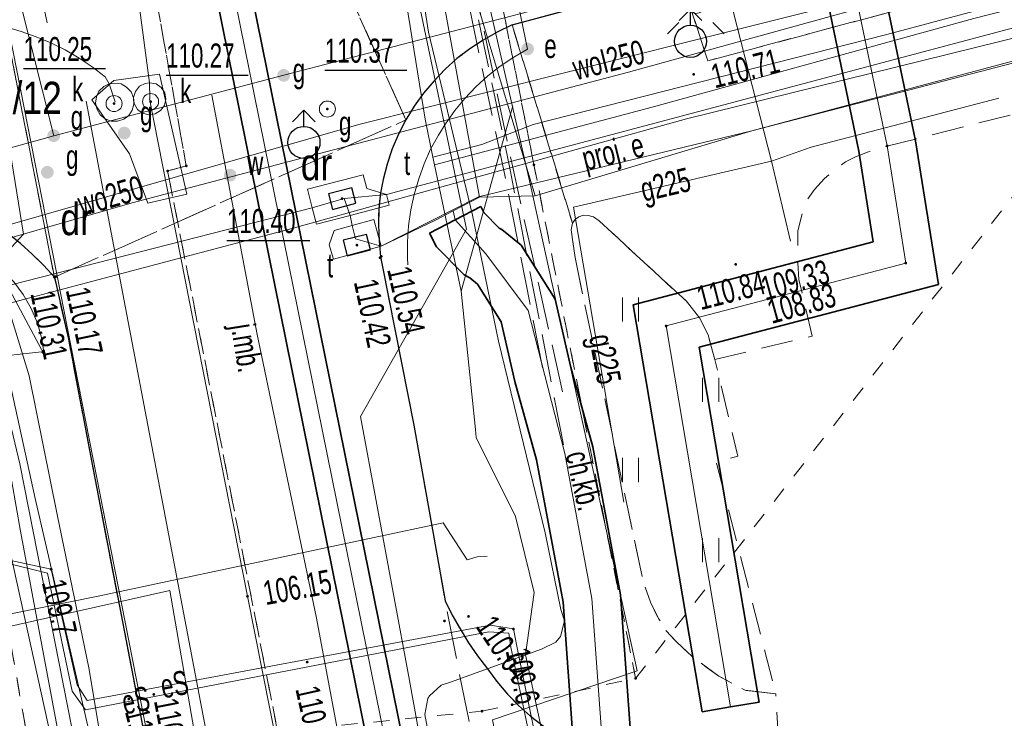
# Model space of a CAD drawing. Header units: metres. Extents: x 0 to 8432273, y 0 to 5705512.
# Tile 19 of 32: x 8403964 to 8403995, y 5705081 to 5705103. Entities that reach past the tile are written whole.
import ezdxf
from ezdxf.enums import TextEntityAlignment as Align

# ---------------------------------------------------------------- set-up
doc = ezdxf.new("R2010")
doc.units = ezdxf.units.M
doc.header["$MEASUREMENT"] = 0
for name, pattern in [('1.0_0.5', [1.5, 1, -0.5]), ('1.5_0.5', [2, 1.5, -0.5]), ('egug-500', [1, 0.5, -0.5])]:
    doc.linetypes.add(name, pattern=pattern)
doc.layers.get('0').update_dxf_attribs({"color": 250, "linetype": 'CONTINUOUS', "lineweight": 100})
for name, color, linetype in [('203-punkt graniczny', 7, 'CONTINUOUS'), ('210-oznaczenie konturu użytku gruntowego', 7, 'CONTINUOUS'), ('211-numer działki ewidencyjnej', 7, 'CONTINUOUS'), ('218-kontur użytku gruntowego', 7, 'CONTINUOUS'), ('chodnik', 7, 'CONTINUOUS'), ('chodnik-Atr17', 7, 'CONTINUOUS'), ('elektroenergetyczne urządzenie techniczne', 7, 'CONTINUOUS'), ('elektroenergetyczne urządzenie techniczne-Atr17', 7, 'CONTINUOUS'), ('hydrant', 7, 'CONTINUOUS'), ('jezdnia', 7, 'CONTINUOUS'), ('jezdnia-Atr17', 7, 'CONTINUOUS'), ('komora podziemna', 7, 'CONTINUOUS'), ('krawężnik', 7, 'CONTINUOUS'), ('latarnia', 7, 'CONTINUOUS'), ('obudowa ochronna przewodu', 7, 'CONTINUOUS'), ('pikieta sztuczna', 7, 'CONTINUOUS'), ('pikieta sztuczna-Atr2', 7, 'CONTINUOUS'), ('przewód ciepłowniczy', 7, 'CONTINUOUS'), ('przewód elektroenergetyczny podziemny', 7, 'CONTINUOUS'), ('przewód elektroenergetyczny podziemny - ob. projektowany', 7, 'CONTINUOUS'), ('przewód elektroenergetyczny podziemny - ob. projektowany-Atr1', 7, 'CONTINUOUS'), ('przewód elektroenergetyczny podziemny-Atr1', 7, 'CONTINUOUS'), ('przewód gazowy', 7, 'CONTINUOUS'), ('przewód gazowy-Atr1', 7, 'CONTINUOUS'), ('przewód kanalizacyjny', 7, 'CONTINUOUS'), ('przewód telekomunikacyjny podziemny', 7, 'CONTINUOUS'), ('przewód wodociągowy', 7, 'CONTINUOUS'), ('przewód wodociągowy-Atr1', 7, 'CONTINUOUS'), ('rzędna', 7, 'CONTINUOUS'), ('rzędna-Atr2', 7, 'CONTINUOUS'), ('rzędna-Atr3', 7, 'CONTINUOUS'), ('trawnik', 7, 'CONTINUOUS'), ('właz do komory lub kanału - okrągły', 7, 'CONTINUOUS'), ('właz do komory lub kanału - okrągły-Atr17', 7, 'CONTINUOUS'), ('właz do komory lub kanału - prostokątny', 7, 'CONTINUOUS'), ('właz do komory lub kanału - prostokątny-Atr17', 7, 'CONTINUOUS'), ('zasuwa lub zawór', 7, 'CONTINUOUS'), ('zasuwa lub zawór-Atr17', 7, 'CONTINUOUS')]:
    doc.layers.add(name, color=color, linetype=linetype)
doc.layers.add('PL_AR_01-MAPA dwg', color=7, linetype='CONTINUOUS', lineweight=15)
doc.styles.get("Standard").update_dxf_attribs({"font": 'arial.ttf', "width": 0.75})

# ---------------------------------------------------------------- blocks, each defined once
blk = doc.blocks.new('203')
at = {"linetype": 'Continuous', "lineweight": 0}
h = blk.add_hatch(color=0, dxfattribs=at)
edge = h.paths.add_edge_path()
edge.add_arc((0, 0), 0.045, 0, 360)
blk = doc.blocks.new('SUPWP')
at = {"color": 0, "linetype": 'Continuous'}
blk.add_lwpolyline([(-0.375, -0.25), (0.375, -0.25), (0.375, 0.25), (-0.375, 0.25)], close=True, dxfattribs=at)
blk = doc.blocks.new('PW01')
at = {"linetype": 'Continuous', "lineweight": 13}
h = blk.add_hatch(color=0, dxfattribs=at)
edge = h.paths.add_edge_path()
edge.add_arc((0, 0), 0.045, 0, 360)
blk = doc.blocks.new('US25')
at = {"linetype": 'Continuous', "lineweight": 0}
h = blk.add_hatch(color=0, dxfattribs=at)
edge = h.paths.add_edge_path()
edge.add_arc((0, 0), 0.2, 0, 360)
blk = doc.blocks.new('SUWH')
at = {"color": 0, "linetype": 'Continuous'}
for p in [(-0.354, 0.646), (0, 0.5), (0.354, 0.646)]:
    blk.add_line(p, (0, 1), dxfattribs=at)
blk.add_circle((0, 0), 0.5, dxfattribs=at)
blk = doc.blocks.new('US22')
at = {"color": 0, "linetype": 'Continuous', "lineweight": 13}
blk.add_circle((0, 0), 0.25, dxfattribs=at)
blk = doc.blocks.new('SM01')
at = {"color": 0, "linetype": 'Continuous', "lineweight": 13}
for p, q in [((-0.53, 0.531), (-0.883, 0.884)), ((0.531, 0.531), (0.884, 0.884)), ((-0.53, -0.53), (-0.883, -0.883)), ((0.531, -0.53), (0.884, -0.883))]:
    blk.add_line(p, q, dxfattribs=at)
blk.add_circle((0, 0), 0.25, dxfattribs=at)
blk = doc.blocks.new('TU04')
at = {"color": 0, "linetype": 'Continuous', "lineweight": 13}
for p, q in [((0, 0), (0, 0.75)), ((0.5, 0), (0.5, 0.75))]:
    blk.add_line(p, q, dxfattribs=at)
blk = doc.blocks.new('MDCP')
at = {"layer": '218-kontur użytku gruntowego', "color": 3, "linetype": 'egug-500', "lineweight": 18, "flags": 128}
for points in [[(8403964.903, 5705124.717), (8403969.673, 5705098.087)], [(8403969.673, 5705098.087), (8403964.903, 5705124.717)], [(8403980.513, 5705098.117), (8403976.623, 5705117.707)], [(8403976.623, 5705117.707), (8403980.513, 5705098.117)], [(8403969.673, 5705098.087), (8403969.093, 5705097.927)], [(8403969.093, 5705097.927), (8403969.673, 5705098.087)], [(8403983.683, 5705082.117), (8403980.513, 5705098.117)], [(8403980.513, 5705098.117), (8403983.683, 5705082.117)], [(8403969.093, 5705097.927), (8403972.523, 5705080.457)], [(8403972.523, 5705080.457), (8403969.093, 5705097.927)], [(8403983.683, 5705082.117), (8403995.943, 5705097.777)], [(8403964.823, 5705079.687), (8403962.663, 5705091.907)], [(8403962.663, 5705091.907), (8403964.823, 5705079.687)], [(8403979.833, 5705081.297), (8403983.683, 5705082.117)], [(8403978.893, 5705081.097), (8403979.833, 5705081.297)], [(8403972.523, 5705080.457), (8403978.893, 5705081.097)]]:
    blk.add_lwpolyline(points, dxfattribs=at)
at = {"layer": 'chodnik', "color": 7, "linetype": '1.0_0.5', "lineweight": 18, "flags": 128}
for points in [[(8404049.453, 5705120.167), (8404049.963, 5705121.077), (8404042.113, 5705118.957), (8404042.213, 5705118.577), (8404043.293, 5705117.957), (8404043.583, 5705116.817), (8403985.933, 5705101.357), (8403985.243, 5705103.477), (8403985.123, 5705103.907), (8403979.833, 5705102.477), (8403981.713, 5705096.297), (8403981.793, 5705096.417), (8403981.913, 5705096.497), (8403982.053, 5705096.547), (8403982.203, 5705096.537), (8403982.373, 5705096.497), (8403982.543, 5705096.377), (8403985.263, 5705093.867), (8403985.673, 5705093.347), (8403985.943, 5705092.817), (8403986.153, 5705092.057), (8403989.183, 5705092.777), (8403988.773, 5705094.547), (8403988.743, 5705095.067), (8403988.743, 5705095.507), (8403988.743, 5705096.067), (8403988.873, 5705096.597), (8403989.033, 5705097.037), (8403989.263, 5705097.347), (8403989.573, 5705097.697), (8403989.893, 5705097.957), (8403990.223, 5705098.207), (8403990.533, 5705098.367), (8403991.123, 5705098.597), (8404014.543, 5705104.527), (8404015.233, 5705104.557), (8404015.763, 5705104.507), (8404016.343, 5705104.167), (8404016.783, 5705103.657), (8404017.133, 5705103.207), (8404017.333, 5705102.847), (8404017.513, 5705102.037), (8404021.183, 5705102.937), (8404021.023, 5705103.647), (8404020.933, 5705104.137), (8404020.933, 5705104.637), (8404021.013, 5705105.127), (8404021.093, 5705105.377), (8404021.303, 5705105.827), (8404021.593, 5705106.237), (8404021.943, 5705106.597), (8404022.063, 5705106.687), (8404034.643, 5705110.057), (8404035.133, 5705109.957), (8404035.603, 5705109.767), (8404049.313, 5705118.107), (8404048.903, 5705119.477)], [(8403988.463, 5705074.077), (8403988.053, 5705081.637), (8403987.093, 5705081.747), (8403986.273, 5705082.187), (8403985.453, 5705082.787), (8403984.953, 5705083.257), (8403984.623, 5705083.617), (8403984.393, 5705083.987), (8403984.143, 5705084.497), (8403983.903, 5705085.197), (8403981.793, 5705095.227), (8403981.673, 5705096.097), (8403981.713, 5705096.297), (8403979.833, 5705102.477), (8403979.363, 5705102.257), (8403978.933, 5705102.007), (8403978.513, 5705101.737), (8403978.113, 5705101.427), (8403977.743, 5705101.097), (8403977.403, 5705100.737), (8403977.073, 5705100.347), (8403976.783, 5705099.947), (8403976.523, 5705099.517), (8403976.293, 5705099.077), (8403976.093, 5705098.617), (8403975.933, 5705098.137), (8403975.813, 5705097.657), (8403975.733, 5705097.247), (8403975.673, 5705096.747), (8403975.663, 5705096.247), (8403975.683, 5705095.747), (8403975.733, 5705095.257), (8403975.793, 5705094.937), (8403976.773, 5705090.007), (8403977.743, 5705084.537), (8403977.963, 5705084.087), (8403978.213, 5705083.657), (8403978.473, 5705083.227), (8403978.753, 5705082.817), (8403979.063, 5705082.417), (8403979.353, 5705082.017), (8403979.683, 5705081.627), (8403980.033, 5705081.277), (8403980.403, 5705080.937), (8403980.803, 5705080.637), (8403981.213, 5705080.357), (8403981.513, 5705080.187), (8403981.963, 5705079.967), (8403982.423, 5705079.777), (8403982.893, 5705079.617), (8403983.383, 5705079.487), (8403983.903, 5705079.397), (8403984.953, 5705078.847), (8403986.313, 5705077.567), (8403987.123, 5705076.577), (8403987.863, 5705075.407)], [(8403972.633, 5705053.537), (8403973.413, 5705054.177), (8403966.823, 5705088.357), (8403966.003, 5705092.687), (8403965.563, 5705094.617), (8403965.233, 5705094.987), (8403964.873, 5705095.337), (8403964.503, 5705095.667), (8403964.113, 5705095.977), (8403963.703, 5705096.267), (8403963.273, 5705096.527), (8403962.833, 5705096.757), (8403962.763, 5705096.797), (8403962.303, 5705096.997), (8403961.843, 5705097.177), (8403961.363, 5705097.317), (8403960.873, 5705097.437), (8403960.383, 5705097.537), (8403959.883, 5705097.597), (8403959.393, 5705097.627), (8403958.893, 5705097.627), (8403954.663, 5705096.377), (8403954.733, 5705096.097), (8403955.273, 5705093.737), (8403936.823, 5705089.027), (8403935.733, 5705087.357), (8403934.993, 5705085.637), (8403934.593, 5705083.877), (8403934.533, 5705082.337), (8403934.513, 5705081.877), (8403934.513, 5705081.347), (8403933.993, 5705064.357), (8403933.473, 5705047.357), (8403933.583, 5705045.597), (8403933.793, 5705043.587), (8403934.213, 5705043.257), (8403934.263, 5705043.197), (8403939.143, 5705042.117), (8403941.833, 5705040.777), (8403941.873, 5705040.837), (8403941.143, 5705042.427), (8403940.543, 5705043.157), (8403940.333, 5705043.457), (8403940.313, 5705043.447), (8403935.323, 5705044.577), (8403935.193, 5705045.907), (8403935.103, 5705047.077), (8403935.123, 5705047.767), (8403935.443, 5705059.437), (8403936.123, 5705080.117), (8403937.103, 5705082.597), (8403944.703, 5705084.537), (8403947.873, 5705085.477), (8403953.093, 5705083.547), (8403964.943, 5705079.717), (8403970.073, 5705053.007)]]:
    blk.add_lwpolyline(points, close=True, dxfattribs=at)
at = {"layer": 'jezdnia', "color": 7, "linetype": '1.5_0.5', "lineweight": 18, "flags": 128}
for points in [[(8403965.563, 5705094.617), (8403976.523, 5705099.517), (8403970.643, 5705112.557), (8403970.213, 5705113.007), (8403969.733, 5705113.687), (8403969.283, 5705114.587), (8403968.973, 5705115.597), (8403968.883, 5705116.187), (8403968.543, 5705118.077), (8403967.513, 5705123.807), (8403961.943, 5705154.487), (8403961.553, 5705156.677), (8403958.133, 5705174.857), (8403957.953, 5705175.887), (8403955.653, 5705188.807), (8403955.333, 5705190.547), (8403954.823, 5705193.577), (8403954.143, 5705197.297), (8403952.883, 5705204.227), (8403951.213, 5705213.277), (8403950.653, 5705216.297), (8403950.503, 5705217.117), (8403949.063, 5705225.237), (8403948.183, 5705230.227), (8403945.613, 5705244.197), (8403943.893, 5705253.717), (8403943.113, 5705258.067), (8403939.013, 5705276.357), (8403938.493, 5705278.387), (8403935.843, 5705288.767), (8403930.993, 5705307.917), (8403928.133, 5705319.627), (8403916.453, 5705336.627), (8403920.363, 5705321.307), (8403932.803, 5705273.437), (8403932.973, 5705272.617), (8403935.243, 5705261.087), (8403935.433, 5705260.507), (8403938.893, 5705241.557), (8403940.713, 5705231.597), (8403942.153, 5705223.597), (8403943.393, 5705217.197), (8403944.883, 5705209.047), (8403946.593, 5705199.967), (8403946.713, 5705198.977), (8403947.873, 5705192.437), (8403948.923, 5705186.837), (8403951.723, 5705171.227), (8403953.403, 5705161.767), (8403954.323, 5705156.687), (8403956.963, 5705141.827), (8403957.033, 5705141.547), (8403957.083, 5705141.047), (8403957.103, 5705140.547), (8403960.133, 5705123.227), (8403960.823, 5705120.417), (8403961.033, 5705119.337), (8403962.113, 5705114.397), (8403962.323, 5705112.987), (8403962.433, 5705111.557), (8403962.433, 5705110.727)], [(8403976.523, 5705099.517), (8403976.783, 5705099.947), (8403977.073, 5705100.347), (8403977.403, 5705100.737), (8403977.743, 5705101.097), (8403978.113, 5705101.427), (8403978.513, 5705101.737), (8403978.933, 5705102.007), (8403979.363, 5705102.257), (8403979.833, 5705102.477), (8403985.123, 5705103.907), (8403999.703, 5705107.847), (8404033.493, 5705126.087), (8404025.043, 5705123.867), (8403999.103, 5705117.057), (8403978.863, 5705111.807), (8403975.293, 5705110.887), (8403974.793, 5705110.867), (8403974.193, 5705110.897), (8403973.663, 5705110.967), (8403973.073, 5705111.117), (8403972.523, 5705111.317), (8403971.943, 5705111.597), (8403971.493, 5705111.857), (8403971.003, 5705112.227), (8403970.643, 5705112.557)], [(8403942.203, 5705093.317), (8403954.663, 5705096.377), (8403958.893, 5705097.627), (8403959.393, 5705097.627), (8403959.883, 5705097.597), (8403960.383, 5705097.537), (8403960.873, 5705097.437), (8403961.363, 5705097.317), (8403961.843, 5705097.177), (8403962.303, 5705096.997), (8403962.763, 5705096.797), (8403962.833, 5705096.757), (8403963.273, 5705096.527), (8403963.703, 5705096.267), (8403964.113, 5705095.977), (8403964.503, 5705095.667), (8403964.873, 5705095.337), (8403965.233, 5705094.987), (8403965.563, 5705094.617), (8403962.433, 5705110.727), (8403962.233, 5705109.847), (8403961.963, 5705109.087), (8403961.623, 5705108.477), (8403961.053, 5705107.807), (8403960.223, 5705107.207), (8403959.303, 5705106.777), (8403956.483, 5705106.047), (8403952.633, 5705105.037), (8403947.723, 5705103.757), (8403919.493, 5705096.387), (8403902.793, 5705092.147), (8403902.313, 5705092.017), (8403893.853, 5705089.837), (8403887.183, 5705088.087), (8403868.033, 5705083.077), (8403854.863, 5705079.697), (8403835.793, 5705074.777), (8403820.553, 5705070.807), (8403806.483, 5705067.127), (8403776.283, 5705059.507), (8403771.943, 5705058.277), (8403774.183, 5705049.337), (8403774.613, 5705049.587), (8403775.063, 5705049.817), (8403775.513, 5705050.037), (8403775.973, 5705050.227), (8403776.393, 5705050.387), (8403778.503, 5705050.937), (8403780.793, 5705051.557), (8403786.003, 5705052.877), (8403792.163, 5705054.497), (8403811.363, 5705059.457), (8403815.873, 5705060.527), (8403817.363, 5705060.907), (8403820.603, 5705061.857), (8403821.093, 5705061.937), (8403839.443, 5705066.577), (8403839.763, 5705066.707), (8403842.363, 5705067.547), (8403846.153, 5705068.517), (8403874.493, 5705075.837), (8403877.783, 5705076.747), (8403885.573, 5705078.677), (8403901.933, 5705082.897), (8403911.133, 5705085.347), (8403918.683, 5705087.267), (8403920.053, 5705087.587)], [(8403991.023, 5705001.867), (8403988.823, 5705011.437), (8403988.803, 5705011.837), (8403988.793, 5705012.337), (8403985.883, 5705026.867), (8403984.863, 5705036.857), (8403984.753, 5705037.897), (8403983.493, 5705050.907), (8403983.133, 5705054.767), (8403982.793, 5705057.887), (8403982.663, 5705058.897), (8403982.513, 5705059.917), (8403980.073, 5705072.757), (8403977.743, 5705084.537), (8403976.773, 5705090.007), (8403975.793, 5705094.937), (8403975.733, 5705095.257), (8403975.683, 5705095.747), (8403975.663, 5705096.247), (8403975.673, 5705096.747), (8403975.733, 5705097.247), (8403975.813, 5705097.657), (8403975.933, 5705098.137), (8403976.093, 5705098.617), (8403976.293, 5705099.077), (8403976.523, 5705099.517), (8403965.563, 5705094.617), (8403966.003, 5705092.687), (8403966.823, 5705088.357), (8403973.413, 5705054.177), (8403975.043, 5705046.107), (8403986.303, 5704986.767), (8403987.123, 5704982.487), (8403991.563, 5704959.237), (8403994.713, 5704942.947), (8403999.713, 5704917.207), (8404000.793, 5704911.197), (8404000.813, 5704910.697), (8404000.783, 5704910.197), (8404000.703, 5704909.707), (8404000.573, 5704909.227), (8404000.403, 5704908.757), (8404000.273, 5704908.477), (8404000.023, 5704908.047), (8403999.743, 5704907.637), (8403999.413, 5704907.257), (8403999.053, 5704906.907), (8403998.653, 5704906.607), (8403998.233, 5704906.337), (8403997.903, 5704906.167), (8404012.833, 5704910.607), (8404012.363, 5704910.707), (8404011.883, 5704910.827), (8404011.403, 5704910.977), (8404010.943, 5704911.157), (8404010.483, 5704911.367), (8404010.073, 5704911.587), (8404009.643, 5704911.837), (8404009.223, 5704912.117), (8404009.163, 5704912.167), (8404008.803, 5704912.517), (8404008.463, 5704912.887), (8404008.153, 5704913.277), (8404008.043, 5704913.437), (8404007.763, 5704913.847), (8404007.523, 5704914.287), (8404001.783, 5704943.887), (8404000.023, 5704952.997), (8403999.563, 5704955.337), (8403994.473, 5704982.007), (8403994.253, 5704983.167)]]:
    blk.add_lwpolyline(points, close=True, dxfattribs=at)
at = {"layer": 'komora podziemna', "color": 7, "linetype": 'Continuous', "lineweight": 18, "flags": 128}
for points in [[(8403966.733, 5705100.147), (8403967.413, 5705100.747), (8403968.843, 5705100.947), (8403969.693, 5705097.207), (8403968.473, 5705096.927), (8403967.903, 5705098.457)], [(8403967.333, 5705099.477), (8403967.143, 5705099.547), (8403966.993, 5705099.677), (8403966.893, 5705099.847), (8403966.843, 5705100.037), (8403966.873, 5705100.237), (8403966.953, 5705100.417), (8403967.103, 5705100.557), (8403967.273, 5705100.647), (8403967.443, 5705100.667), (8403967.643, 5705100.637), (8403967.813, 5705100.537), (8403967.953, 5705100.397), (8403968.033, 5705100.207), (8403968.043, 5705100.007), (8403967.993, 5705099.817), (8403967.883, 5705099.657), (8403967.723, 5705099.537), (8403967.533, 5705099.477)], [(8403968.533, 5705100.677), (8403968.733, 5705100.637), (8403968.893, 5705100.527), (8403969.003, 5705100.357), (8403969.033, 5705100.167), (8403968.993, 5705099.967), (8403968.873, 5705099.807), (8403968.703, 5705099.707), (8403968.503, 5705099.677), (8403968.313, 5705099.727), (8403968.153, 5705099.847), (8403968.053, 5705100.027), (8403968.033, 5705100.217), (8403968.093, 5705100.407), (8403968.213, 5705100.567), (8403968.393, 5705100.657)], [(8403976.003, 5705096.857), (8403974.783, 5705096.537), (8403973.733, 5705096.267), (8403973.603, 5705096.777), (8403973.453, 5705097.357), (8403975.193, 5705097.807), (8403975.303, 5705097.377), (8403975.913, 5705097.197)], [(8403975.753, 5705095.587), (8403974.263, 5705095.177), (8403974.133, 5705095.627), (8403974.283, 5705096.077), (8403974.843, 5705096.227), (8403975.523, 5705096.417)]]:
    blk.add_lwpolyline(points, close=True, dxfattribs=at)
at = {"layer": 'krawężnik', "color": 7, "linetype": 'Continuous', "lineweight": 25, "flags": 128}
for points in [[(8403979.833, 5705102.477), (8403985.123, 5705103.907), (8403999.703, 5705107.847)], [(8403979.833, 5705102.477), (8403979.363, 5705102.257), (8403978.933, 5705102.007), (8403978.513, 5705101.737), (8403978.113, 5705101.427), (8403977.743, 5705101.097), (8403977.403, 5705100.737), (8403977.073, 5705100.347), (8403976.783, 5705099.947), (8403976.523, 5705099.517)], [(8403976.523, 5705099.517), (8403976.293, 5705099.077), (8403976.093, 5705098.617), (8403975.933, 5705098.137), (8403975.813, 5705097.657), (8403975.733, 5705097.247), (8403975.673, 5705096.747), (8403975.663, 5705096.247), (8403975.683, 5705095.747), (8403975.733, 5705095.257), (8403975.793, 5705094.937), (8403976.773, 5705090.007), (8403977.743, 5705084.537), (8403977.963, 5705084.087), (8403978.213, 5705083.657), (8403978.473, 5705083.227), (8403978.753, 5705082.817), (8403979.063, 5705082.417), (8403979.353, 5705082.017), (8403979.683, 5705081.627), (8403980.033, 5705081.277), (8403980.403, 5705080.937), (8403980.803, 5705080.637)], [(8403965.563, 5705094.617), (8403965.233, 5705094.987), (8403964.873, 5705095.337), (8403964.503, 5705095.667), (8403964.113, 5705095.977), (8403963.703, 5705096.267), (8403963.273, 5705096.527), (8403962.833, 5705096.757), (8403962.763, 5705096.797), (8403962.303, 5705096.997), (8403961.843, 5705097.177), (8403961.363, 5705097.317), (8403960.873, 5705097.437), (8403960.383, 5705097.537), (8403959.883, 5705097.597), (8403959.393, 5705097.627), (8403958.893, 5705097.627), (8403954.663, 5705096.377), (8403942.203, 5705093.317), (8403920.053, 5705087.587), (8403918.683, 5705087.267), (8403911.133, 5705085.347)], [(8403965.563, 5705094.617), (8403966.003, 5705092.687), (8403966.823, 5705088.357), (8403973.413, 5705054.177), (8403975.043, 5705046.107), (8403986.303, 5704986.767), (8403987.123, 5704982.487), (8403991.563, 5704959.237), (8403994.713, 5704942.947), (8403999.713, 5704917.207), (8404000.793, 5704911.197), (8404000.813, 5704910.697), (8404000.783, 5704910.197), (8404000.703, 5704909.707), (8404000.573, 5704909.227), (8404000.403, 5704908.757), (8404000.273, 5704908.477), (8404000.023, 5704908.047), (8403999.743, 5704907.637), (8403999.413, 5704907.257), (8403999.053, 5704906.907), (8403998.653, 5704906.607), (8403998.233, 5704906.337), (8403997.903, 5704906.167)]]:
    blk.add_lwpolyline(points, dxfattribs=at)
at = {"layer": 'obudowa ochronna przewodu', "color": 7, "linetype": 'CONTINUOUS', "lineweight": 35}
for p, q in [((8403965.774, 5705127.207), (8403967.163, 5705129.705)), ((8403967.163, 5705129.705), (8403967.643, 5705129.437)), ((8403968.124, 5705129.17), (8403967.643, 5705129.437)), ((8403966.932, 5705127.028), (8403968.124, 5705129.17)), ((8403984.724, 5705033.787), (8403965.774, 5705127.207)), ((8403985.802, 5705034.007), (8403966.932, 5705127.028)), ((8403985.111, 5705126.102), (8403985.993, 5705126.277)), ((8403986.876, 5705126.453), (8403985.993, 5705126.277)), ((8403991.265, 5705104.376), (8403986.876, 5705126.453)), ((8403989.501, 5705104.018), (8403985.111, 5705126.102)), ((8403992.409, 5705098.869), (8403991.265, 5705104.376)), ((8403990.638, 5705098.545), (8403989.501, 5705104.018)), ((8403993.12, 5705094.394), (8403992.409, 5705098.869)), ((8403991.086, 5705095.721), (8403990.638, 5705098.545)), ((8403978.853, 5705096.82), (8403978.053, 5705096.407)), ((8403978.95, 5705096.632), (8403978.853, 5705096.82)), ((8403979.429, 5705096.145), (8403978.95, 5705096.632)), ((8403977.254, 5705095.994), (8403978.053, 5705096.407)), ((8403977.477, 5705095.563), (8403977.254, 5705095.994)), ((8403979.514, 5705096.1), (8403979.429, 5705096.145)), ((8403980.115, 5705095.613), (8403979.514, 5705096.1)), ((8403978.337, 5705094.689), (8403977.477, 5705095.563)), ((8403981.176, 5705093.929), (8403980.115, 5705095.613)), ((8403983.608, 5705093.759), (8403991.086, 5705095.721)), ((8403978.513, 5705094.595), (8403978.337, 5705094.689)), ((8403978.751, 5705094.402), (8403978.513, 5705094.595)), ((8403979.491, 5705093.226), (8403978.751, 5705094.402)), ((8403985.658, 5705092.436), (8403993.12, 5705094.394)), ((8403981.666, 5705091.809), (8403981.176, 5705093.929)), ((8403985.756, 5705081.077), (8403983.608, 5705093.759)), ((8403979.921, 5705091.366), (8403979.491, 5705093.226)), ((8403987.531, 5705081.378), (8403985.658, 5705092.436)), ((8403982.351, 5705089.33), (8403981.666, 5705091.809)), ((8403980.595, 5705088.925), (8403979.921, 5705091.366)), ((8403983.207, 5705084.723), (8403982.351, 5705089.33)), ((8403981.42, 5705084.492), (8403980.595, 5705088.925)), ((8403983.612, 5705079.233), (8403983.207, 5705084.723)), ((8403981.815, 5705079.122), (8403981.42, 5705084.492)), ((8403985.756, 5705081.077), (8403986.643, 5705081.227)), ((8403987.531, 5705081.378), (8403986.643, 5705081.227)), ((8403982.116, 5705073.221), (8403981.815, 5705079.122)), ((8403983.91, 5705073.394), (8403983.612, 5705079.233)), ((8403982.337, 5705071.675), (8403982.116, 5705073.221)), ((8403984.11, 5705071.999), (8403983.91, 5705073.394)), ((8403985.432, 5705066.073), (8403984.11, 5705071.999)), ((8403983.675, 5705065.682), (8403982.337, 5705071.675)), ((8403990.555, 5705042.826), (8403985.432, 5705066.073)), ((8403988.791, 5705042.468), (8403983.675, 5705065.682)), ((8403991.724, 5705036.511), (8403990.555, 5705042.826)), ((8403989.962, 5705036.144), (8403988.791, 5705042.468)), ((8403994.315, 5705025.357), (8403991.724, 5705036.511)), ((8403992.551, 5705024.997), (8403989.962, 5705036.144)), ((8403989.313, 5705016.925), (8403985.802, 5705034.007)), ((8403988.234, 5705016.71), (8403984.724, 5705033.787)), ((8403995.552, 5705018.338), (8403994.315, 5705025.357)), ((8403993.774, 5705018.057), (8403992.551, 5705024.997)), ((8403995.781, 5705016.704), (8403995.552, 5705018.338)), ((8403994.005, 5705016.411), (8403993.774, 5705018.057)), ((8403993.703, 5704988.552), (8403988.234, 5705016.71)), ((8403994.783, 5704988.762), (8403989.313, 5705016.925)), ((8403996.722, 5705011.779), (8403995.781, 5705016.704)), ((8403994.944, 5705011.496), (8403994.005, 5705016.411)), ((8403996.879, 5705010.546), (8403996.722, 5705011.779)), ((8403995.067, 5705010.528), (8403994.944, 5705011.496)), ((8403996.769, 5705009.523), (8403996.879, 5705010.546)), ((8403994.957, 5705009.512), (8403995.067, 5705010.528)), ((8403995.15, 5705007.919), (8403994.957, 5705009.512)), ((8403996.937, 5705008.135), (8403996.769, 5705009.523)), ((8403996.937, 5705008.135), (8403996.043, 5705008.027)), ((8403995.15, 5705007.919), (8403996.043, 5705008.027)), ((8403994.783, 5704988.762), (8403994.243, 5704988.657)), ((8403993.703, 5704988.552), (8403994.243, 5704988.657))]:
    blk.add_line(p, q, dxfattribs=at)
at = {"layer": 'przewód ciepłowniczy', "color": 212, "linetype": 'Continuous', "lineweight": 18, "flags": 128}
for points in [[(8403967.643, 5705129.437), (8403966.353, 5705127.117), (8403985.263, 5705033.897)], [(8403986.643, 5705081.227), (8403984.633, 5705093.097), (8403992.103, 5705095.057), (8403991.523, 5705098.707), (8403990.383, 5705104.197), (8403985.993, 5705126.277)]]:
    blk.add_lwpolyline(points, dxfattribs=at)
at = {"layer": 'przewód elektroenergetyczny podziemny', "color": 1, "linetype": 'Continuous', "lineweight": 18, "flags": 128}
for points in [[(8404045.293, 5705115.097), (8404031.473, 5705111.507), (8404020.993, 5705108.827), (8404012.273, 5705106.597), (8404001.453, 5705103.757), (8403998.363, 5705102.777), (8403985.263, 5705099.547), (8403973.003, 5705096.147), (8403961.213, 5705093.027), (8403944.513, 5705088.477), (8403933.033, 5705085.357), (8403922.193, 5705082.547), (8403908.393, 5705078.757), (8403904.833, 5705077.547), (8403895.233, 5705075.017), (8403894.723, 5705074.877), (8403894.203, 5705074.737), (8403889.973, 5705073.627), (8403870.053, 5705068.497), (8403849.933, 5705063.337), (8403833.603, 5705059.187), (8403817.663, 5705055.297), (8403800.253, 5705050.797)], [(8403977.363, 5705098.357), (8403978.893, 5705098.757), (8403980.493, 5705099.377), (8403991.513, 5705102.177), (8403998.323, 5705104.007), (8404005.093, 5705105.827), (8404019.043, 5705109.597), (8404033.883, 5705113.497), (8404050.743, 5705117.887)], [(8404146.683, 5705140.537), (8404140.893, 5705138.897), (8404121.923, 5705134.287), (8404088.183, 5705125.587), (8404054.963, 5705117.137), (8404051.573, 5705116.247), (8404041.493, 5705113.587), (8404021.363, 5705108.287), (8403987.303, 5705099.177), (8403980.553, 5705097.157)], [(8403972.693, 5705127.647), (8403975.633, 5705114.827), (8403976.333, 5705114.607), (8403976.713, 5705113.827), (8403978.413, 5705106.197), (8403980.403, 5705097.487), (8403983.733, 5705082.357), (8403979.223, 5705080.827), (8403982.333, 5705064.647), (8403984.543, 5705064.897), (8403986.463, 5705063.707), (8403989.983, 5705045.957), (8403991.463, 5705039.407), (8403992.293, 5705035.767), (8403994.423, 5705023.847), (8403997.083, 5705010.147), (8403999.373, 5704998.027), (8404001.403, 5704987.037), (8404004.283, 5704972.137), (8404006.323, 5704961.117), (8404008.203, 5704949.997), (8404010.513, 5704938.807), (8404021.923, 5704941.867)], [(8403975.773, 5705111.547), (8403977.223, 5705102.247), (8403978.593, 5705096.547), (8403979.403, 5705092.627), (8403980.863, 5705086.657), (8403981.353, 5705084.267), (8403981.463, 5705083.907), (8403981.343, 5705083.427), (8403981.193, 5705083.247), (8403980.753, 5705083.027), (8403977.913, 5705081.997), (8403977.623, 5705081.907), (8403977.253, 5705081.577), (8403977.203, 5705081.487), (8403977.113, 5705080.997), (8403980.413, 5705063.317)], [(8403972.543, 5705123.727), (8403973.653, 5705119.547), (8403974.923, 5705112.787), (8403976.413, 5705103.917), (8403977.123, 5705099.537), (8403977.363, 5705098.357), (8403977.413, 5705098.117), (8403978.243, 5705094.187)], [(8403977.413, 5705098.117), (8403984.193, 5705099.917), (8403994.223, 5705102.677), (8403999.083, 5705103.927), (8404001.603, 5705104.567), (8404011.563, 5705107.277), (8404020.343, 5705109.617), (8404023.243, 5705110.387), (8404041.013, 5705115.057), (8404052.133, 5705117.967), (8404068.963, 5705122.437), (8404071.743, 5705119.937)], [(8403977.413, 5705098.117), (8403984.193, 5705099.917), (8403994.223, 5705102.677), (8403999.083, 5705103.927), (8404001.603, 5705104.567), (8404011.563, 5705107.277), (8404020.343, 5705109.617), (8404023.243, 5705110.387), (8404041.013, 5705115.057), (8404052.133, 5705117.967), (8404068.963, 5705122.437), (8404071.743, 5705119.937)], [(8403960.203, 5705117.087), (8403961.033, 5705110.797), (8403961.033, 5705108.227), (8403963.343, 5705095.747), (8403965.243, 5705092.207)], [(8403978.813, 5705097.107), (8403976.913, 5705107.477), (8403975.723, 5705114.207), (8403975.343, 5705114.427)], [(8403980.553, 5705097.157), (8403975.343, 5705114.427)], [(8403961.783, 5705113.107), (8403963.183, 5705104.657), (8403964.603, 5705095.957), (8403963.143, 5705094.387)], [(8403962.123, 5705095.257), (8403967.993, 5705096.937), (8403983.463, 5705101.007), (8403994.223, 5705103.987), (8404005.703, 5705107.027), (8404020.083, 5705110.997), (8404026.043, 5705112.607)], [(8403978.083, 5705112.507), (8403980.313, 5705101.727)], [(8403975.343, 5705112.007), (8403976.893, 5705103.327), (8403978.413, 5705096.117), (8403975.103, 5705090.277), (8403976.633, 5705082.047), (8403978.533, 5705071.517), (8403979.993, 5705063.167), (8403981.413, 5705056.257), (8403987.383, 5705051.417), (8403987.503, 5705051.367), (8403987.783, 5705051.227)], [(8403980.313, 5705101.727), (8403979.883, 5705101.477), (8403979.463, 5705101.197), (8403979.073, 5705100.887), (8403978.703, 5705100.547), (8403978.363, 5705100.187), (8403978.043, 5705099.807), (8403977.753, 5705099.397), (8403977.533, 5705099.047), (8403977.293, 5705098.607), (8403977.093, 5705098.147), (8403976.923, 5705097.677), (8403976.783, 5705097.197), (8403976.673, 5705096.717), (8403976.603, 5705096.217), (8403976.573, 5705095.717), (8403976.573, 5705095.217), (8403976.583, 5705095.007)], [(8403979.853, 5705099.957), (8403978.243, 5705094.187), (8403978.693, 5705089.867), (8403978.713, 5705089.627), (8403979.933, 5705087.157), (8403980.523, 5705084.797), (8403980.253, 5705082.847), (8403984.153, 5705064.727), (8403986.563, 5705051.827), (8403987.303, 5705045.927), (8403988.013, 5705042.987), (8403988.373, 5705040.347), (8403989.933, 5705033.887), (8403992.163, 5705024.367), (8403992.683, 5705019.877), (8403994.523, 5705008.997), (8403996.243, 5704998.077), (8403999.153, 5704986.707), (8404000.593, 5704979.377)], [(8403978.813, 5705097.107), (8403977.993, 5705096.687), (8403977.443, 5705096.397), (8403975.753, 5705095.587)], [(8403980.553, 5705097.157), (8403978.813, 5705097.107)], [(8403902.223, 5705081.917), (8403913.423, 5705084.757), (8403920.973, 5705086.717), (8403930.253, 5705089.047), (8403934.393, 5705090.127), (8403936.063, 5705090.557), (8403949.553, 5705093.997), (8403955.163, 5705095.437), (8403956.773, 5705095.857), (8403961.243, 5705096.877), (8403961.653, 5705096.967), (8403963.143, 5705094.387), (8403964.483, 5705088.807), (8403967.063, 5705075.727), (8403969.003, 5705066.407), (8403965.883, 5705065.877), (8403966.153, 5705064.377)], [(8403996.043, 5705008.027), (8403995.963, 5705010.547), (8403995.823, 5705011.577), (8403994.663, 5705018.197), (8403993.433, 5705025.177), (8403990.843, 5705036.327), (8403989.673, 5705042.647), (8403987.783, 5705051.227), (8403984.553, 5705065.877), (8403983.223, 5705071.837), (8403983.013, 5705073.307), (8403982.843, 5705077.157), (8403982.713, 5705079.177), (8403982.313, 5705084.607), (8403981.473, 5705089.127), (8403980.333, 5705093.577), (8403979.013, 5705095.347), (8403978.053, 5705096.407), (8403977.993, 5705096.687)], [(8403965.243, 5705092.207), (8403965.173, 5705092.697), (8403965.033, 5705093.187), (8403964.843, 5705093.647), (8403964.593, 5705094.077), (8403964.303, 5705094.477), (8403963.953, 5705094.837), (8403963.563, 5705095.157), (8403963.143, 5705095.417), (8403963.013, 5705095.487), (8403962.553, 5705095.687), (8403962.073, 5705095.817), (8403961.583, 5705095.897), (8403961.083, 5705095.917), (8403960.583, 5705095.867), (8403960.093, 5705095.757), (8403959.623, 5705095.597), (8403959.453, 5705095.517)], [(8403944.683, 5705093.117), (8403948.073, 5705094.197), (8403949.153, 5705094.437), (8403950.263, 5705094.227), (8403952.063, 5705093.117), (8403952.663, 5705093.037), (8403954.113, 5705093.067), (8403956.733, 5705093.717), (8403958.143, 5705094.047), (8403960.363, 5705094.977), (8403962.123, 5705095.257), (8403963.003, 5705095.037), (8403964.083, 5705093.727), (8403964.243, 5705093.277), (8403964.773, 5705091.547), (8403965.663, 5705087.167), (8403966.633, 5705082.447), (8403966.993, 5705080.337), (8403968.233, 5705074.437), (8403969.673, 5705067.857)], [(8403963.013, 5705095.487), (8403963.913, 5705092.527), (8403964.963, 5705087.727), (8403966.673, 5705080.357), (8403968.103, 5705073.757), (8403969.983, 5705063.697), (8403971.993, 5705053.127), (8403974.373, 5705039.527), (8403975.483, 5705034.037), (8403977.393, 5705022.817), (8403980.103, 5705009.997), (8403982.133, 5704998.657), (8403984.243, 5704987.517), (8403984.843, 5704985.207), (8403986.643, 5704975.497), (8403988.953, 5704962.697), (8403990.733, 5704953.517), (8403990.363, 5704953.117), (8403989.583, 5704952.917), (8403988.573, 5704953.677)], [(8403966.243, 5705064.377), (8403965.933, 5705066.037), (8403968.233, 5705066.517), (8403966.143, 5705077.987), (8403964.503, 5705086.707), (8403963.143, 5705094.387)], [(8403964.063, 5705085.817), (8403965.463, 5705085.517), (8403966.273, 5705081.917), (8403966.583, 5705081.427), (8403979.143, 5705083.777), (8403979.873, 5705083.657), (8403979.983, 5705083.117), (8403982.193, 5705072.327), (8403983.033, 5705068.337)], [(8403964.133, 5705085.697), (8403965.353, 5705085.397), (8403966.113, 5705081.717), (8403966.533, 5705081.137), (8403979.103, 5705083.567), (8403979.733, 5705083.527), (8403979.793, 5705083.087), (8403982.043, 5705072.357), (8403982.743, 5705068.337)]]:
    blk.add_lwpolyline(points, dxfattribs=at)
at = {"layer": 'przewód elektroenergetyczny podziemny - ob. projektowany', "color": 1, "linetype": '1.5_0.5', "lineweight": 18, "flags": 128}
for points in [[(8403981.433, 5705089.397), (8403979.783, 5705097.907), (8403975.153, 5705119.887), (8403973.903, 5705125.807), (8403970.603, 5705144.227), (8403970.263, 5705144.547), (8403955.673, 5705142.227), (8403955.573, 5705142.267), (8403954.693, 5705146.417), (8403954.333, 5705146.877), (8403954.173, 5705147.627)], [(8403981.403, 5705091.047), (8403979.883, 5705097.897), (8403975.253, 5705119.867), (8403974.003, 5705125.827), (8403970.693, 5705144.267), (8403970.293, 5705144.657), (8403955.683, 5705142.327), (8403955.663, 5705142.337), (8403955.223, 5705144.577), (8403955.233, 5705146.037), (8403955.093, 5705146.957)], [(8403980.783, 5705091.807), (8403979.603, 5705097.797), (8403974.953, 5705119.857), (8403973.713, 5705125.787), (8403970.413, 5705144.117), (8403970.203, 5705144.337), (8403955.653, 5705142.017), (8403955.413, 5705142.117), (8403954.943, 5705143.757)]]:
    blk.add_lwpolyline(points, dxfattribs=at)
at = {"layer": 'przewód gazowy', "color": 52, "linetype": 'Continuous', "lineweight": 18, "flags": 128}
for points in [[(8403972.713, 5705100.907), (8404007.243, 5705109.947), (8404139.543, 5705144.957), (8404171.483, 5705153.027), (8404215.553, 5705164.617), (8404240.553, 5705171.037), (8404299.973, 5705186.957), (8404327.713, 5705194.467)], [(8403987.913, 5705098.237), (8403980.533, 5705127.137), (8404045.773, 5705142.997), (8404044.863, 5705149.317)], [(8403965.343, 5705102.547), (8403960.573, 5705125.207)], [(8403965.543, 5705099.027), (8403964.143, 5705104.597), (8403962.793, 5705111.717), (8403961.413, 5705120.367), (8403960.573, 5705125.207)], [(8403973.853, 5705057.857), (8403969.163, 5705084.857), (8403958.583, 5705082.487), (8403951.343, 5705116.017)], [(8403963.253, 5705106.827), (8403975.343, 5705045.317)], [(8403972.713, 5705100.907), (8403965.543, 5705099.027)], [(8403995.003, 5705100.197), (8403989.153, 5705098.667)], [(8403966.553, 5705100.107), (8403974.543, 5705058.147), (8403976.423, 5705048.247), (8403979.653, 5705031.187)], [(8403955.273, 5705096.177), (8403965.543, 5705099.027)], [(8403987.913, 5705098.237), (8403989.153, 5705098.667)], [(8403987.913, 5705098.237), (8403981.743, 5705096.797), (8403983.313, 5705087.607)], [(8403988.513, 5705095.737), (8403987.913, 5705098.237)], [(8403849.253, 5705070.457), (8403849.633, 5705070.577), (8403878.553, 5705078.017), (8403884.023, 5705079.437), (8403949.203, 5705096.137), (8403955.373, 5705095.707), (8403956.423, 5705091.947), (8403958.293, 5705082.937), (8403966.923, 5705084.677), (8403977.683, 5705086.967), (8403978.433, 5705085.807), (8403978.743, 5705085.907), (8403979.053, 5705085.917)]]:
    blk.add_lwpolyline(points, dxfattribs=at)
at = {"layer": 'przewód kanalizacyjny', "color": 34, "linetype": 'Continuous', "lineweight": 18, "flags": 128}
for points in [[(8403968.543, 5705100.187), (8403968.533, 5705100.677), (8403967.543, 5705108.097), (8403967.143, 5705110.477)], [(8403930.803, 5705094.927), (8403949.683, 5705099.657), (8403961.313, 5705102.567), (8403961.813, 5705102.607), (8403962.313, 5705102.617), (8403962.813, 5705102.597), (8403963.313, 5705102.547), (8403963.803, 5705102.457), (8403964.293, 5705102.347), (8403964.523, 5705102.277), (8403964.993, 5705102.107), (8403965.453, 5705101.917), (8403965.903, 5705101.697), (8403966.333, 5705101.447), (8403966.743, 5705101.167), (8403967.143, 5705100.857), (8403967.273, 5705100.647), (8403967.453, 5705100.077)], [(8403968.533, 5705100.177), (8403971.583, 5705084.677), (8403973.473, 5705075.147)]]:
    blk.add_lwpolyline(points, dxfattribs=at)
at = {"layer": 'przewód telekomunikacyjny podziemny', "color": 30, "linetype": 'Continuous', "lineweight": 18, "flags": 128}
for points in [[(8403974.953, 5705095.817), (8403975.753, 5705095.587), (8403978.783, 5705097.117), (8403987.303, 5705099.177), (8404146.683, 5705140.537), (8404147.233, 5705143.797), (8404177.253, 5705152.177)], [(8403974.593, 5705097.067), (8403975.913, 5705097.197), (8403998.593, 5705103.217), (8404000.123, 5705103.357)], [(8403974.593, 5705097.067), (8403973.603, 5705096.777), (8403962.423, 5705093.927), (8403961.163, 5705094.107)], [(8403974.953, 5705095.817), (8403974.843, 5705096.227), (8403974.783, 5705096.537), (8403974.593, 5705097.067)], [(8403964.243, 5705093.277), (8403964.773, 5705091.547), (8403965.663, 5705087.167), (8403966.633, 5705082.447), (8403966.993, 5705080.337), (8403968.233, 5705074.437), (8403969.673, 5705067.857)], [(8403965.683, 5705079.257), (8403962.473, 5705093.807), (8403961.163, 5705094.107)], [(8403965.243, 5705092.207), (8403965.163, 5705092.287), (8403962.293, 5705091.977), (8403961.593, 5705093.557), (8403961.273, 5705094.087)]]:
    blk.add_lwpolyline(points, dxfattribs=at)
at = {"layer": 'przewód wodociągowy', "color": 5, "linetype": 'Continuous', "lineweight": 18, "flags": 128}
for points in [[(8403985.393, 5705101.967), (8403992.003, 5705103.637), (8404000.043, 5705105.667), (8404000.993, 5705105.907)], [(8403975.053, 5705099.377), (8403985.393, 5705101.967)], [(8404009.083, 5704905.627), (8404006.633, 5704917.727), (8403995.023, 5704975.567), (8403987.693, 5705013.457), (8403983.223, 5705036.567), (8403980.253, 5705050.827), (8403976.263, 5705070.547), (8403973.723, 5705084.047), (8403971.883, 5705092.827), (8403970.473, 5705100.287)], [(8403959.573, 5705094.937), (8403975.053, 5705099.377)]]:
    blk.add_lwpolyline(points, dxfattribs=at)
at = {"layer": 'rzędna-Atr2', "color": 34, "flags": 128}
for points in [[(8403964.603, 5705101.117), (8403967.159, 5705101.117)], [(8403969.043, 5705100.917), (8403971.604, 5705100.917)]]:
    blk.add_lwpolyline(points, dxfattribs=at)
at = {"layer": 'rzędna-Atr2', "color": 52, "flags": 128}
blk.add_lwpolyline([(8403973.993, 5705101.067), (8403976.554, 5705101.067)], dxfattribs=at)
at = {"layer": 'rzędna-Atr2', "color": 30, "flags": 128}
blk.add_lwpolyline([(8403970.943, 5705095.757), (8403973.526, 5705095.757)], dxfattribs=at)
at = {"layer": 'trawnik', "color": 7, "linetype": '1.0_0.5', "lineweight": 18, "flags": 128}
for points in [[(8403985.243, 5705103.477), (8403985.933, 5705101.357), (8404043.583, 5705116.817), (8404043.293, 5705117.957), (8404042.213, 5705118.577), (8404023.873, 5705113.607)], [(8403981.793, 5705095.227), (8403983.903, 5705085.197), (8403984.143, 5705084.497), (8403984.393, 5705083.987), (8403984.623, 5705083.617), (8403984.953, 5705083.257), (8403985.453, 5705082.787), (8403986.273, 5705082.187), (8403987.093, 5705081.747), (8403988.053, 5705081.637), (8403986.193, 5705088.857), (8403986.873, 5705089.037), (8403986.153, 5705092.057), (8403985.943, 5705092.817), (8403985.673, 5705093.347), (8403985.263, 5705093.867), (8403982.543, 5705096.377), (8403982.373, 5705096.497), (8403982.203, 5705096.537), (8403982.053, 5705096.547), (8403981.913, 5705096.497), (8403981.793, 5705096.417), (8403981.713, 5705096.297), (8403981.673, 5705096.097)]]:
    blk.add_lwpolyline(points, close=True, dxfattribs=at)
at = {"layer": '203-punkt graniczny', "color": 7, "linetype": 'Continuous', "lineweight": 18}
for p in [(8403969.673, 5705098.087), (8403980.513, 5705098.117), (8403969.093, 5705097.927), (8403983.683, 5705082.117), (8403978.893, 5705081.097), (8403979.833, 5705081.297)]:
    blk.add_blockref('203', p, dxfattribs=at)
at = {"layer": 'elektroenergetyczne urządzenie techniczne', "color": 1, "linetype": 'Continuous', "lineweight": 18}
blk.add_blockref('US25', (8403980.313, 5705101.727), dxfattribs=at)
at = {"layer": 'hydrant', "color": 5, "linetype": 'Continuous', "lineweight": 18}
for p in [(8403985.393, 5705101.967), (8403973.343, 5705098.817)]:
    blk.add_blockref('SUWH', p, dxfattribs=at)
at = {"layer": 'latarnia', "color": 7, "linetype": 'Continuous', "lineweight": 18}
blk.add_blockref('SM01', (8403985.563, 5705103.087), dxfattribs=at)
at = {"layer": 'pikieta sztuczna', "color": 7, "linetype": 'Continuous', "lineweight": 13}
for p in [(8403985.493, 5705100.937), (8403975.713, 5705095.227), (8403975.753, 5705095.267), (8403986.803, 5705095.017), (8403965.563, 5705094.617), (8403965.613, 5705094.637), (8403977.723, 5705083.907), (8403978.473, 5705084.047), (8403973.443, 5705082.627), (8403967.883, 5705081.477), (8403968.663, 5705081.617)]:
    blk.add_blockref('PW01', p, dxfattribs=at)
at = {"layer": 'rzędna', "color": 34, "linetype": 'Continuous', "lineweight": 18}
for p in [(8403967.423, 5705100.027), (8403968.563, 5705100.087), (8403971.583, 5705084.677)]:
    blk.add_blockref('PW01', p, dxfattribs=at)
at = {"layer": 'rzędna', "color": 52, "linetype": 'Continuous', "lineweight": 18}
blk.add_blockref('PW01', (8403974.073, 5705099.857), dxfattribs=at)
at = {"layer": 'rzędna', "color": 212, "linetype": 'Continuous', "lineweight": 18}
for p in [(8403991.523, 5705098.707), (8403992.103, 5705095.057), (8403984.633, 5705093.097)]:
    blk.add_blockref('PW01', p, dxfattribs=at)
at = {"layer": 'rzędna', "color": 30, "linetype": 'Continuous', "lineweight": 18}
for p, rotation in [((8403974.533, 5705097.067), 14.778), ((8403974.993, 5705095.617), 13.984)]:
    blk.add_blockref('PW01', p, dxfattribs=dict(at, rotation=rotation))
at = {"layer": 'rzędna', "color": 1, "linetype": 'Continuous', "lineweight": 18}
for p in [(8403965.463, 5705085.517), (8403979.873, 5705083.657)]:
    blk.add_blockref('PW01', p, dxfattribs=at)
at = {"layer": 'trawnik', "color": 7, "linetype": 'Continuous', "lineweight": 18}
for p in [(8403983.272, 5705093.236), (8403985.772, 5705090.736), (8403983.272, 5705088.236), (8403985.772, 5705085.736)]:
    blk.add_blockref('TU04', p, dxfattribs=at)
at = {"layer": 'właz do komory lub kanału - okrągły', "color": 7, "linetype": 'Continuous', "lineweight": 18}
for p in [(8403967.423, 5705100.027), (8403968.563, 5705100.087), (8403974.073, 5705099.857)]:
    blk.add_blockref('US22', p, dxfattribs=at)
at = {"layer": 'właz do komory lub kanału - prostokątny', "color": 7, "linetype": 'Continuous', "lineweight": 18}
for p, rotation in [((8403974.533, 5705097.067), 14.778), ((8403974.993, 5705095.617), 13.984)]:
    blk.add_blockref('SUPWP', p, dxfattribs=dict(at, rotation=rotation))
at = {"layer": 'zasuwa lub zawór', "color": 52, "linetype": 'Continuous', "lineweight": 18}
for p, rotation in [((8403972.713, 5705100.907), 104.564), ((8403965.543, 5705099.027), 104.692), ((8403967.743, 5705099.107), 103.575), ((8403965.343, 5705097.887), 100.061)]:
    blk.add_blockref('US25', p, dxfattribs=dict(at, rotation=rotation))
at = {"layer": 'zasuwa lub zawór', "color": 5, "linetype": 'Continuous', "lineweight": 18, "rotation": 194.788}
blk.add_blockref('US25', (8403971.043, 5705097.797), dxfattribs=at)
at = {"layer": '210-oznaczenie konturu użytku gruntowego', "color": 3, "linetype": 'Continuous', "lineweight": 18, "width": 0.79}
for p in [(8403973.243, 5705097.637), (8403965.753, 5705095.927)]:
    blk.add_text('dr', height=1, dxfattribs=at).set_placement(p)
at = {"layer": '211-numer działki ewidencyjnej', "color": 7, "linetype": 'Continuous', "lineweight": 18, "width": 0.79}
blk.add_text('17/12', height=1, dxfattribs=at).set_placement((8403963.033, 5705099.707))
at = {"layer": 'chodnik-Atr17', "color": 7, "width": 0.667}
blk.add_text('ch.kb.', height=0.75, rotation=282.854, dxfattribs=at).set_placement((8403982.063, 5705088.277), align=Align.MIDDLE_CENTER)
at = {"layer": 'elektroenergetyczne urządzenie techniczne-Atr17', "color": 1, "width": 0.667}
blk.add_text('e', height=0.75, dxfattribs=at).set_placement((8403980.833, 5705101.447))
at = {"layer": 'jezdnia-Atr17', "color": 7, "width": 0.667}
blk.add_text('j.mb.', height=0.75, rotation=279.093, dxfattribs=at).set_placement((8403971.553, 5705092.417), align=Align.MIDDLE_CENTER)
at = {"layer": 'pikieta sztuczna-Atr2', "color": 7, "width": 0.667}
for s, rotation, p in [('110.71', 14.169, (8403986.153, 5705100.497)), ('110.54', 282.7, (8403975.933, 5705094.857)), ('110.84', 14.351, (8403985.713, 5705093.587)), ('110.42', 282.088, (8403974.893, 5705094.467)), ('110.31', 281.763, (8403964.813, 5705094.107)), ('110.17', 281.856, (8403965.913, 5705094.217)), ('110.64', 303.748, (8403978.673, 5705083.737)), ('110.41', 282.524, (8403973.073, 5705081.787)), ('110.3', 281, (8403968.663, 5705081.417))]:
    blk.add_text(s, height=0.75, rotation=rotation, dxfattribs=at).set_placement(p)
blk.add_text('110.45', height=0.75, rotation=283.958, dxfattribs=at).set_placement((8403968.123, 5705081.177), align=Align.MIDDLE_LEFT)
at = {"layer": 'przewód elektroenergetyczny podziemny - ob. projektowany-Atr1', "color": 1, "width": 0.667}
blk.add_text('proj. e', height=0.75, rotation=13.946, dxfattribs=at).set_placement((8403982.033, 5705098.297), align=Align.MIDDLE_LEFT)
at = {"layer": 'przewód elektroenergetyczny podziemny-Atr1', "color": 1, "width": 0.667}
for rotation, p in [(10.597, (8403968.883, 5705081.857)), (10.941, (8403967.683, 5705081.357))]:
    blk.add_text('eS', height=0.75, rotation=rotation, dxfattribs=at).set_placement(p, align=Align.MIDDLE_LEFT)
at = {"layer": 'przewód gazowy-Atr1', "color": 52, "width": 0.667}
for rotation, p in [(13.083, (8403984.613, 5705097.507)), (280.658, (8403982.733, 5705092.067))]:
    blk.add_text('g225', height=0.75, rotation=rotation, dxfattribs=at).set_placement(p, align=Align.MIDDLE_CENTER)
at = {"layer": 'przewód wodociągowy-Atr1', "color": 5, "width": 0.667}
for s, rotation, p in [('woI250', 14.062, (8403982.833, 5705101.387)), ('wo250', 16.004, (8403967.313, 5705097.157))]:
    blk.add_text(s, height=0.75, rotation=rotation, dxfattribs=at).set_placement(p, align=Align.MIDDLE_CENTER)
at = {"layer": 'rzędna-Atr2', "color": 34, "width": 0.667}
for s, p in [('110.25', (8403964.603, 5705101.125)), ('110.27', (8403969.043, 5705100.924))]:
    blk.add_text(s, height=0.75, dxfattribs=at).set_placement(p, align=Align.BOTTOM_LEFT)
at = {"layer": 'rzędna-Atr2', "color": 52, "width": 0.667}
blk.add_text('110.37', height=0.75, dxfattribs=at).set_placement((8403973.993, 5705101.075), align=Align.BOTTOM_LEFT)
at = {"layer": 'rzędna-Atr2', "color": 30, "width": 0.667}
blk.add_text('110.40', height=0.75, dxfattribs=at).set_placement((8403970.943, 5705095.765), align=Align.BOTTOM_LEFT)
at = {"layer": 'rzędna-Atr2', "color": 212, "width": 0.667}
blk.add_text('109.33', height=0.75, rotation=15.484, dxfattribs=at).set_placement((8403988.753, 5705094.167), align=Align.CENTER)
at = {"layer": 'rzędna-Atr2', "color": 34, "width": 0.667}
blk.add_text('106.15', height=0.75, rotation=10.305, dxfattribs=at).set_placement((8403972.083, 5705084.767), align=Align.MIDDLE_LEFT)
at = {"layer": 'rzędna-Atr2', "color": 1, "width": 0.667}
for s, rotation, p in [('109.7', 282.68, (8403965.533, 5705085.187)), ('109.6', 281.575, (8403979.993, 5705083.057))]:
    blk.add_text(s, height=0.75, rotation=rotation, dxfattribs=at).set_placement(p, align=Align.MIDDLE_LEFT)
at = {"layer": 'rzędna-Atr3', "color": 212, "width": 0.667}
blk.add_text('108.83', height=0.75, rotation=15.484, dxfattribs=at).set_placement((8403988.753, 5705094.167), align=Align.TOP_CENTER)
at = {"layer": 'właz do komory lub kanału - okrągły-Atr17', "color": 7, "width": 0.667}
for s, p in [('k', (8403966.113, 5705099.877)), ('k', (8403969.483, 5705099.817)), ('g', (8403974.433, 5705098.817))]:
    blk.add_text(s, height=0.75, dxfattribs=at).set_placement(p, align=Align.BOTTOM_LEFT)
at = {"layer": 'właz do komory lub kanału - prostokątny-Atr17', "color": 7, "width": 0.667}
for p in [(8403976.463, 5705097.577), (8403974.063, 5705094.387)]:
    blk.add_text('t', height=0.75, dxfattribs=at).set_placement(p, align=Align.BOTTOM_LEFT)
at = {"layer": 'zasuwa lub zawór-Atr17', "color": 52, "width": 0.667}
for p in [(8403972.993, 5705100.467), (8403968.233, 5705099.127), (8403966.073, 5705098.997), (8403965.923, 5705097.767)]:
    blk.add_text('g', height=0.75, dxfattribs=at).set_placement(p, align=Align.BOTTOM_LEFT)
at = {"layer": 'zasuwa lub zawór-Atr17', "color": 5, "width": 0.667}
blk.add_text('w', height=0.75, dxfattribs=at).set_placement((8403971.573, 5705097.577), align=Align.BOTTOM_LEFT)

msp = doc.modelspace()

# ---------------------------------------------------------------- block references
at = {"layer": 'PL_AR_01-MAPA dwg', "linetype": 'Continuous'}
msp.add_blockref('MDCP', (0, 0), dxfattribs=at)

doc.saveas('drawing.dxf')
